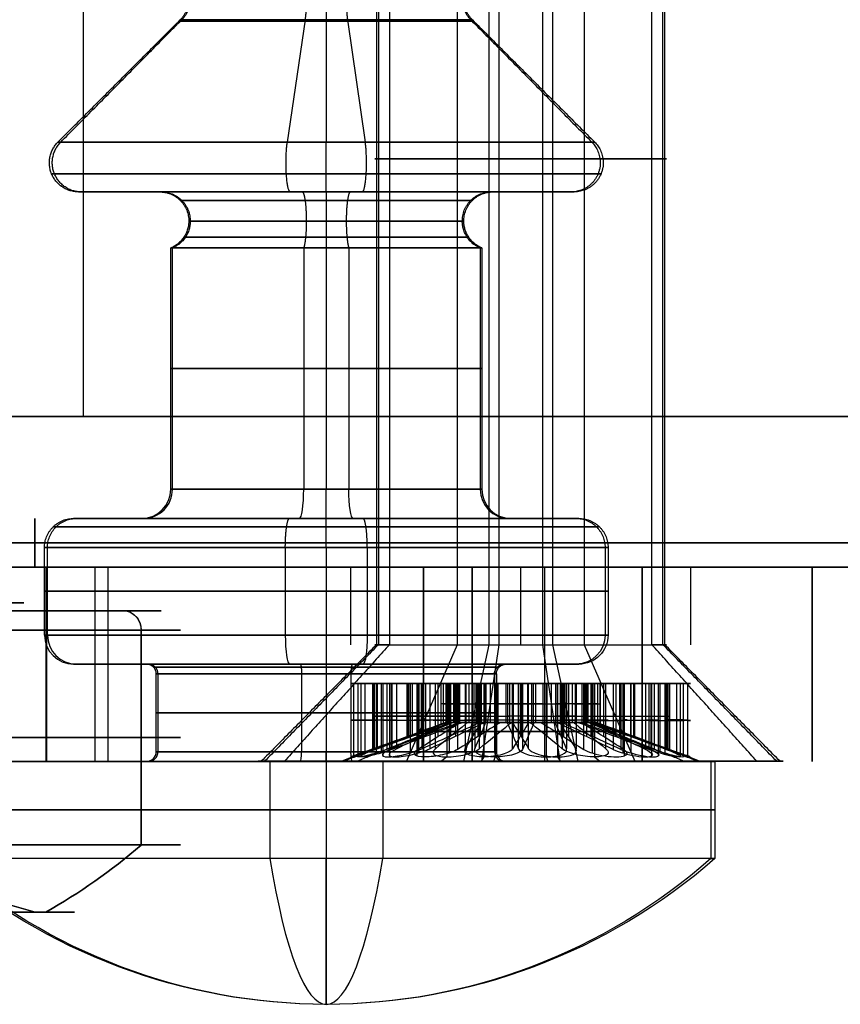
# Model space of a CAD drawing. Header units: millimetres. Extents: x -250 to 250, y -226 to 214.
# Tile 174 of 240: x 37 to 46, y -160 to -150. Entities that reach past the tile are written whole.
import ezdxf

# ---------------------------------------------------------------- set-up
doc = ezdxf.new("R2010")
doc.units = ezdxf.units.MM
doc.layers.add('Livello 01', color=7, linetype='Continuous')

# ---------------------------------------------------------------- blocks, each defined once
blk = doc.blocks.new('MMBLC026')
at = {"layer": 'Livello 01', "color": 251, "true_color": 0x626262}
for p, q in [((2.5, 4), (1.5, 4)), ((2.5, 1.85), (2.5, 4)), ((4.7, 2.9), (3.8, 2.9)), ((10.131, 1.503), (8.872, 2.762)), ((3.5, 1.85), (3.5, 2.6)), ((5, 1.9), (5, 2.6)), ((8.36, 1.715), (8.36, 2.55)), ((3.4, 1.75), (2.6, 1.75)), ((7.783, 1.6), (5.3, 1.6)), ((2.5, 0, -4), (2.5, 0, -1.85)), ((2.5, 0, 1.85), (2.5, 0, 4)), ((3.5, 0, 2.6), (3.5, 0, 1.85)), ((3.5, 0, -1.85), (3.5, 0, -2.6)), ((5, 0, -2.6), (5, 0, -1.9)), ((5, 0, 1.9), (5, 0, 2.6)), ((8.36, 0, 2.55), (8.36, 0, 1.715)), ((8.36, 0, -1.715), (8.36, 0, -2.55)), ((10.131, -1.503), (8.872, -2.762)), ((7.783, -1.6), (5.3, -1.6)), ((8.36, -2.55), (8.36, -1.715)), ((3.4, -1.75), (2.6, -1.75)), ((2.5, -4), (2.5, -1.85)), ((3.5, -2.6), (3.5, -1.85)), ((5, -2.6), (5, -1.9)), ((4.7, -2.9), (3.8, -2.9)), ((2.5, -4), (1.5, -4))]:
    blk.add_line(p, q, dxfattribs=at)
for centre, radius, start, end in [((6.083, 0), 6.083, 138.8879, 180), ((3.8, 2.6), 0.3, 90, 180), ((2.6, 1.85), 0.1, 180, 270), ((5.3, 1.9), 0.3, 180, 270), ((6.083, 0), 6.083, 180, 221.1121)]:
    blk.add_arc(centre, radius, start, end, dxfattribs=at)
at = {"layer": 'Livello 01', "color": 251, "true_color": 0x626262, "extrusion": (1, 0, 0)}
for centre, radius, start, end in [((0, 0, 1.5), 4, 270, 360), ((0, 0, 1.5), 4, 0, 90), ((0, 0, 3.8), 2.9, 270, 90), ((0, 0, 8.872), 2.762, 270, 90), ((0, 0, 3.5), 2.6, 270, 90), ((0, 0, 2.6), 1.75, 270, 90), ((0, 0, 5.3), 1.6, 270, 90), ((0, 0, 3.5), 2.6, 90, 270), ((0, 0, 2.6), 1.75, 90, 270), ((0, 0, 3.8), 2.9, 90, 270), ((0, 0, 5.3), 1.6, 90, 270), ((0, 0, 8.872), 2.762, 90, 270)]:
    blk.add_arc(centre, radius, start, end, dxfattribs=at)
at = {"layer": 'Livello 01', "color": 251, "true_color": 0x626262, "extrusion": (-1, 0, 0)}
for centre, radius, start, end in [((0, 0, -2), 4, 90, 270), ((0, 0, -2.5), 4, 90, 270), ((0, 0, -4.7), 2.9, 90, 270), ((0, 0, -4.25), 2.9, 90, 270), ((0, 0, -2.5), 1.85, 90, 270), ((0, 0, -5), 1.9, 90, 270), ((0, 0, -3), 1.75, 90, 270), ((0, 0, -3.4), 1.75, 90, 270), ((0, 0, -7.783), 1.6, 90, 270), ((0, 0, -6.541), 1.6, 90, 270), ((0, 0, -10.131), 1.503, 90, 270), ((0, 0, -10.115), 1.519, 90, 270), ((0, 0, -8.06), 1.415, 90, 270), ((0, 0, -1.5), 4, 270, 360), ((0, 0, -2), 4, 270, 90), ((0, 0, -2.5), 1.85, 270, 90), ((0, 0, -2.5), 4, 270, 90), ((0, 0, -3), 1.75, 270, 90), ((0, 0, -3.4), 1.75, 270, 90), ((0, 0, -4.25), 2.9, 270, 90), ((0, 0, -5), 1.9, 270, 90), ((0, 0, -6.541), 1.6, 270, 90), ((0, 0, -8.06), 1.415, 270, 90), ((0, 0, -10.115), 1.519, 270, 90), ((0, 0, -1.5), 4, 0, 90), ((0, 0, -4.7), 2.9, 270, 90), ((0, 0, -7.783), 1.6, 270, 90), ((0, 0, -10.131), 1.503, 270, 90)]:
    blk.add_arc(centre, radius, start, end, dxfattribs=at)
at = {"layer": 'Livello 01', "color": 251, "true_color": 0x626262, "extrusion": (0, 1, 0)}
for centre, radius, start, end in [((-6.083, 0), 6.083, 0, 41.1121), ((-6.083, 0), 6.083, 318.8879, 0), ((-3.8, -2.6), 0.3, 270, 0)]:
    blk.add_arc(centre, radius, start, end, dxfattribs=at)
at = {"layer": 'Livello 01', "color": 251, "true_color": 0x626262, "extrusion": (0, -1, 0)}
for centre, radius, start, end in [((2.6, -1.85), 0.1, 90, 180), ((2.6, 1.85), 0.1, 180, 270), ((3.8, 2.6), 0.3, 90, 180), ((5.3, -1.9), 0.3, 90, 180), ((5.3, 1.9), 0.3, 180, 270)]:
    blk.add_arc(centre, radius, start, end, dxfattribs=at)
at = {"layer": 'Livello 01', "color": 251, "true_color": 0x626262, "extrusion": (0, 0, -1)}
for centre, radius, start, end in [((-5.3, -1.9), 0.3, 0, 90), ((-2.6, -1.85), 0.1, 0, 90), ((-3.8, -2.6), 0.3, 270, 0)]:
    blk.add_arc(centre, radius, start, end, dxfattribs=at)
at = {"layer": 'Livello 01', "color": 251, "true_color": 0x626262}
for points, weights, degree in [([(4.7, 2.9), (4.876, 2.9), (5, 2.776), (5, 2.6)], [0.5, 0.402368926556, 0.402368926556, 0.5], 3), ([(8.36, 2.55), (8.36, 2.864), (8.65, 2.984), (8.872, 2.762)], [0.5, 0.294227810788, 0.294227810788, 0.5], 3), ([(4.912, 0, 2.812), (4.912, 5.624, 2.812), (4.912, 5.624, -2.812), (4.912, 0, -2.812)], [0.853553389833, 0.284517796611, 0.284517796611, 0.853553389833], 3), ([(8.545, 0, 2.827), (8.545, 5.654, 2.827), (8.545, 5.654, -2.827), (8.545, 0, -2.827)], [0.691341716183, 0.230447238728, 0.230447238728, 0.691341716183], 3), ([(3.5, 1.85), (3.5, 1.791), (3.459, 1.75), (3.4, 1.75)], [0.5, 0.402368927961, 0.402368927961, 0.5], 3), ([(3.471, 0, 1.779), (3.471, 3.559, 1.779), (3.471, 3.559, -1.779), (3.471, 0, -1.779)], [0.853553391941, 0.284517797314, 0.284517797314, 0.853553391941], 3), ([(8.36, 1.715), (8.36, 1.539), (8.236, 1.415), (8.06, 1.415)], [0.5, 0.402368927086, 0.402368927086, 0.5], 3), ([(8.06, 1.415), (7.935, 1.415), (7.831, 1.484), (7.783, 1.6)], [0.5, 0.443888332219, 0.443888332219, 0.5], 3), ([(7.893, 0, 1.466), (7.893, 2.931, 1.466), (7.893, 2.931, -1.466), (7.893, 0, -1.466)], [0.915832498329, 0.305277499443, 0.305277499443, 0.915832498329], 3), ([(8.272, 0, 1.503), (8.272, 3.006, 1.503), (8.272, 3.006, -1.503), (8.272, 0, -1.503)], [0.853553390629, 0.284517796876, 0.284517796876, 0.853553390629], 3), ([(10.344, 1.415), (10.263, 1.415), (10.188, 1.446), (10.131, 1.503)], [0.5, 0.474626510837, 0.474626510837, 0.5], 3), ([(3.4, 0, -1.75), (3.5, 0, -1.75), (3.5, 0, -1.85)], [1, 0.707106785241, 1], 2), ([(3.4, 0, 1.75), (3.5, 0, 1.75), (3.5, 0, 1.85)], [1, 0.707106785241, 1], 2), ([(3.471, 0, -1.779), (3.471, -3.559, -1.779), (3.471, -3.559, 1.779), (3.471, 0, 1.779)], [0.853553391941, 0.284517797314, 0.284517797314, 0.853553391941], 3), ([(4.7, 0, 2.9), (5, 0, 2.9), (5, 0, 2.6)], [1, 0.707106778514, 1], 2), ([(5, 0, -2.6), (5, 0, -2.9), (4.7, 0, -2.9)], [1, 0.707106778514, 1], 2), ([(4.912, 0, -2.812), (4.912, -5.624, -2.812), (4.912, -5.624, 2.812), (4.912, 0, 2.812)], [0.853553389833, 0.284517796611, 0.284517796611, 0.853553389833], 3), ([(8.06, 0, 1.415), (7.86, 0, 1.415), (7.783, 0, 1.6)], [1, 0.831664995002, 1], 2), ([(7.783, 0, -1.6), (7.86, 0, -1.415), (8.06, 0, -1.415)], [1, 0.831664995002, 1], 2), ([(7.893, 0, -1.466), (7.893, -2.931, -1.466), (7.893, -2.931, 1.466), (7.893, 0, 1.466)], [0.915832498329, 0.305277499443, 0.305277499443, 0.915832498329], 3), ([(8.36, 0, 1.715), (8.36, 0, 1.415), (8.06, 0, 1.415)], [1, 0.707106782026, 1], 2), ([(8.06, 0, -1.415), (8.36, 0, -1.415), (8.36, 0, -1.715)], [1, 0.707106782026, 1], 2), ([(8.272, 0, -1.503), (8.272, -3.006, -1.503), (8.272, -3.006, 1.503), (8.272, 0, 1.503)], [0.853553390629, 0.284517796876, 0.284517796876, 0.853553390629], 3), ([(8.872, 0, -2.762), (8.65, 0, -2.984), (8.36, 0, -2.864), (8.36, 0, -2.55)], [1, 0.588455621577, 0.588455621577, 1], 3), ([(8.545, 0, -2.827), (8.545, -5.654, -2.827), (8.545, -5.654, 2.827), (8.545, 0, 2.827)], [0.691341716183, 0.230447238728, 0.230447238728, 0.691341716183], 3), ([(10.344, 0, 1.415), (10.219, 0, 1.415), (10.131, 0, 1.503)], [1, 0.923879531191, 1], 2), ([(10.131, 0, -1.503), (10.219, 0, -1.415), (10.344, 0, -1.415)], [1, 0.923879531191, 1], 2), ([(8.06, -1.415), (7.935, -1.415), (7.831, -1.484), (7.783, -1.6)], [0.5, 0.443888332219, 0.443888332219, 0.5], 3), ([(8.36, -1.715), (8.36, -1.539), (8.236, -1.415), (8.06, -1.415)], [0.5, 0.402368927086, 0.402368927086, 0.5], 3), ([(10.344, -1.415), (10.263, -1.415), (10.188, -1.446), (10.131, -1.503)], [0.5, 0.474626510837, 0.474626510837, 0.5], 3), ([(3.5, -1.85), (3.5, -1.791), (3.459, -1.75), (3.4, -1.75)], [0.5, 0.402368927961, 0.402368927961, 0.5], 3), ([(4.7, -2.9), (4.876, -2.9), (5, -2.776), (5, -2.6)], [0.5, 0.402368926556, 0.402368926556, 0.5], 3), ([(8.36, -2.55), (8.36, -2.864), (8.65, -2.984), (8.872, -2.762)], [0.5, 0.294227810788, 0.294227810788, 0.5], 3)]:
    blk.add_rational_spline(points, weights, degree=degree, dxfattribs=at)
for points, weights, knots in [([(5, 0, 2.6), (5, 2.6, 2.6), (5, 2.6), (5, 2.6, -2.6), (5, 0, -2.6)], [1, 0.707106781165, 1, 0.707106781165, 1], [-10.4, -10.4, -10.4, -5.2, -5.2, 0, 0, 0]), ([(8.36, 0, -2.55), (8.36, 2.55, -2.55), (8.36, 2.55), (8.36, 2.55, 2.55), (8.36, 0, 2.55)], [1, 0.707106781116, 1, 0.707106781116, 1], [-10.2, -10.2, -10.2, -5.1, -5.1, 0, 0, 0]), ([(3.5, 0, 1.85), (3.5, 1.85, 1.85), (3.5, 1.85), (3.5, 1.85, -1.85), (3.5, 0, -1.85)], [1, 0.707106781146, 1, 0.707106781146, 1], [0, 0, 0, 0.5, 0.5, 1, 1, 1]), ([(8.36, 0, 1.715), (8.36, 1.715, 1.715), (8.36, 1.715), (8.36, 1.715, -1.715), (8.36, 0, -1.715)], [1, 0.707106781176, 1, 0.707106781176, 1], [0, 0, 0, 0.5, 0.5, 1, 1, 1]), ([(3.5, 0, -1.85), (3.5, -1.85, -1.85), (3.5, -1.85), (3.5, -1.85, 1.85), (3.5, 0, 1.85)], [1, 0.707106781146, 1, 0.707106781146, 1], [0, 0, 0, 0.5, 0.5, 1, 1, 1]), ([(8.36, 0, 2.55), (8.36, 0, 2.75), (8.545, 0, 2.827), (8.73, 0, 2.904), (8.872, 0, 2.762)], [1, 0.831469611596, 1, 0.831469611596, 1], [0, 0, 0, 0.5, 0.5, 1, 1, 1]), ([(8.36, 0, 2.55), (8.36, -2.55, 2.55), (8.36, -2.55), (8.36, -2.55, -2.55), (8.36, 0, -2.55)], [1, 0.707106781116, 1, 0.707106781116, 1], [-10.2, -10.2, -10.2, -5.1, -5.1, 0, 0, 0]), ([(8.36, 0, -1.715), (8.36, -1.715, -1.715), (8.36, -1.715), (8.36, -1.715, 1.715), (8.36, 0, 1.715)], [1, 0.707106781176, 1, 0.707106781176, 1], [0, 0, 0, 0.5, 0.5, 1, 1, 1]), ([(5, 0, -2.6), (5, -2.6, -2.6), (5, -2.6), (5, -2.6, 2.6), (5, 0, 2.6)], [1, 0.707106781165, 1, 0.707106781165, 1], [-10.4, -10.4, -10.4, -5.2, -5.2, 0, 0, 0])]:
    blk.add_rational_spline(points, weights, degree=2, knots=knots, dxfattribs=at)
for points in [[(2.5, 0, -4), (1.5, 0, -4)], [(3.4, 0, -1.75), (2.6, 0, -1.75)], [(2.6, 0, 1.75), (3.4, 0, 1.75)], [(3.8, 0, 2.9), (4.7, 0, 2.9)], [(4.7, 0, -2.9), (3.8, 0, -2.9)], [(5.3, 0, 1.6), (7.783, 0, 1.6)], [(7.783, 0, -1.6), (5.3, 0, -1.6)], [(8.872, 0, 2.762), (10.131, 0, 1.503)], [(10.131, 0, -1.503), (8.872, 0, -2.762)]]:
    blk.add_open_spline(points, degree=1, dxfattribs=at)
blk = doc.blocks.new('MCP139A01_04_configurazione K-ARRAY')
at = {"layer": 'Livello 01', "color": 254, "true_color": 0xcad1ee}
for p, q in [((55.7, 104.75), (55.7, 104.75, 0.8)), ((55.7, 101.25), (55.7, 101.25, 0.8)), ((57.7, 97), (57.7, 97, 2)), ((57.7, 92.5), (57.7, 92.5, 2)), ((57.7, 25), (57.7, 25, 2)), ((57.7, 20.5), (57.7, 20.5, 2)), ((55.7, 10.75), (55.7, 10.75, 0.8)), ((55.7, 7.25), (55.7, 7.25, 0.8)), ((79.2, 0), (0.843, 0)), ((54.45, -9.7), (54.45, -9.7, 2)), ((56.7, -28.2, 2), (56.7, -28.2)), ((56.7, -70.2, 2), (56.7, -70.2)), ((54.45, -88.7, 2), (54.45, -88.7)), ((55.7, -101.25), (55.7, -101.25, 0.8)), ((55.7, -104.75), (55.7, -104.75, 0.8))]:
    blk.add_line(p, q, dxfattribs=at)
for centre, radius, start, end in [((55.7, 103), 1.75, 0, 180), ((55.7, 103), 1.75, 180, 0), ((21.7, 58.75), 39, 4.4691, 175.5309), ((57.7, 94.75), 2.25, 360, 180), ((57.7, 94.75), 2.25, 180, 0), ((60.083, 61.75), 0.5, 270, 0), ((60.083, 61.75), 0.5, 0, 4.4691), ((60.083, 55.75), 0.5, 0, 90), ((60.083, 55.75), 0.5, 355.5309, 0), ((21.7, 58.75), 39, 184.4691, 355.5309), ((57.7, 22.75), 2.25, 360, 180), ((57.7, 22.75), 2.25, 180, 0), ((55.7, 9), 1.75, 0, 180), ((55.7, 9), 1.75, 180, 0), ((56.2, -10.2), 0.5, 360, 90), ((56.2, -46.2), 0.5, 270, 0), ((56.2, -52.2), 0.5, 0, 90), ((56.2, -88.2), 0.5, 270, 0), ((55.7, -103), 1.75, 0, 180), ((55.7, -103), 1.75, 180, 0)]:
    blk.add_arc(centre, radius, start, end, dxfattribs=at)
at = {"layer": 'Livello 01', "color": 254, "true_color": 0xcad1ee, "extrusion": (0, 0, -1)}
for centre, start, end in [((-52.7, -9.2), 270, 0), ((-52.7, -89.2), 0, 90)]:
    blk.add_arc(centre, 0.5, start, end, dxfattribs=at)
at = {"layer": 'Livello 01', "color": 254, "true_color": 0xcad1ee}
for points in [[(-69.2, 125), (69.2, 125)], [(53.95, 103, 0.8), (53.95, 103)], [(57.45, 103), (57.45, 103, 0.8)], [(55.45, 94.75, 2), (55.45, 94.75)], [(59.95, 94.75), (59.95, 94.75, 2)], [(60.581, 61.789), (60.581, 61.789, 2)], [(60.583, 61.75, 2), (60.583, 61.75)], [(36.907, 61.25), (60.083, 61.25)], [(60.083, 61.25), (60.083, 61.25, 2)], [(60.083, 56.25), (36.907, 56.25)], [(60.083, 56.25), (60.083, 56.25, 2)], [(60.583, 55.75, 2), (60.583, 55.75)], [(60.581, 55.711), (60.581, 55.711, 2)], [(55.45, 22.75, 2), (55.45, 22.75)], [(59.95, 22.75), (59.95, 22.75, 2)], [(53.95, 9, 0.8), (53.95, 9)], [(57.45, 9), (57.45, 9, 0.8)], [(56.2, -9.7), (52.7, -9.7)], [(52.7, -9.7), (52.7, -9.7, 2)], [(56.2, -9.7, 2), (56.2, -9.7)], [(56.7, -46.2), (56.7, -10.2)], [(56.7, -10.2), (56.7, -10.2, 2)], [(56.7, -46.2, 2), (56.7, -46.2)], [(13.2, -46.7), (56.2, -46.7)], [(56.2, -46.7), (56.2, -46.7, 2)], [(56.2, -51.7), (13.2, -51.7)], [(56.2, -51.7, 2), (56.2, -51.7)], [(56.7, -88.2), (56.7, -52.2)], [(56.7, -52.2), (56.7, -52.2, 2)], [(56.7, -88.2, 2), (56.7, -88.2)], [(52.7, -88.7), (56.2, -88.7)], [(52.7, -88.7, 2), (52.7, -88.7)], [(56.2, -88.7), (56.2, -88.7, 2)], [(53.95, -103, 0.8), (53.95, -103)], [(57.45, -103), (57.45, -103, 0.8)], [(69.2, -125), (-69.2, -125)]]:
    blk.add_open_spline(points, degree=1, dxfattribs=at)
blk = doc.blocks.new('MCP139A13_02')
at = {"layer": 'Livello 01', "color": 251, "true_color": 0x706969}
for p, q in [((20.409, -42.032), (39.591, -27.996)), ((39, -58.843), (21, -58.843)), ((-13.038, -158), (39, -158))]:
    blk.add_line(p, q, dxfattribs=at)
blk.add_arc((0, 0), 45, 27.266, 162.6586, dxfattribs=at)
for points in [[(39, -58.843, 0.25), (39, -58.843, -0.25)], [(39, -158, -0.25), (39, -158, 0.25)]]:
    blk.add_open_spline(points, degree=1, dxfattribs=at)
blk = doc.blocks.new('MCA139A01_04_MCA139A01VBS_05')
at = {"layer": 'Livello 01', "rotation": 360}
for name, p in [('MCP139A01_04_configurazione K-ARRAY', (0, 0)), ('MCP139A13_02', (21.7, 58.75, -0.25))]:
    blk.add_blockref(name, p, dxfattribs=at)
blk = doc.blocks.new('VTM03X10STIN0')
at = {"layer": 'Livello 01', "color": 253, "true_color": 0x999999}
for p, q in [((-3.375, -16.355), (-4.2, -16.355)), ((-1.5, -16.4, -1.75), (-1.5, -16.355, -1.875)), ((-1.5, -17.555, 1.5), (-1.5, -16.355, 2.7)), ((-1.5, -17.555, -1.5), (-1.5, -16.355, -2.7)), ((-1.5, -16.355, -2.7), (-1.5, -16.355, -1.875)), ((-1.5, -16.355, 1.875), (-1.5, -16.355, 2.7)), ((-1.5, -16.4, 1.75), (-1.5, -16.355, 1.875)), ((-1.5, -17.155, -1.75), (-1.5, -16.4, -1.75)), ((-1.5, -17.155, 1.75), (-1.5, -16.4, 1.75)), ((0.049, -17.155, -0.75), (0.049, -16.411, -0.75)), ((0.05, -17.155, 0.75), (0.05, -16.411, 0.75)), ((1.2, -16.355), (0.375, -16.355)), ((-2.799, -17.155, 1.001), (-2.799, -16.441, 1.001)), ((-2.799, -17.155, -1.001), (-2.799, -16.441, -1.001)), ((-0.201, -17.155, 1.001), (-0.201, -16.44, 1.001)), ((-0.201, -17.155, -1), (-0.201, -16.441, -1)), ((-2.621, -17.155, -0.359), (-2.621, -16.609, -0.359)), ((-2.621, -17.155, 0.359), (-2.621, -16.609, 0.359)), ((-2.371, -17.155, -0.792), (-2.371, -16.609, -0.792)), ((-2.371, -17.155, 0.792), (-2.371, -16.609, 0.792)), ((-1.75, -17.155, -1.14), (-1.75, -16.613, -1.14)), ((-1.75, -17.155, 1.14), (-1.75, -16.613, 1.14)), ((-1.25, -17.155, -1.14), (-1.25, -16.613, -1.14)), ((-1.25, -17.155, 1.14), (-1.25, -16.613, 1.14)), ((-0.638, -17.155, -0.786), (-0.638, -16.613, -0.786)), ((-0.629, -17.155, 0.792), (-0.629, -16.609, 0.792)), ((-0.388, -17.155, -0.353), (-0.388, -16.613, -0.353)), ((-0.379, -17.155, 0.359), (-0.379, -16.609, 0.359)), ((-2.942, -16.816, -0.544), (-2.3, -16.816, -0.173)), ((-2.942, -16.816, 0.544), (-2.3, -16.816, 0.173)), ((-2.692, -16.816, -0.977), (-2.05, -16.816, -0.606)), ((-2.692, -16.816, 0.977), (-2.05, -16.816, 0.606)), ((-2.2, -16.755), (-2.276, -16.755)), ((-2.238, -16.755, -0.117), (-2.238, -16.755, 0.117)), ((-2.2, -17.155), (-2.2, -16.755)), ((-1.95, -17.155, -0.579), (-1.95, -16.755, -0.579)), ((-1.95, -17.155, 0.579), (-1.95, -16.755, 0.579)), ((-1.799, -16.755, 0.648), (-1.927, -16.755, 0.648)), ((-1.799, -16.755, -0.648), (-1.927, -16.755, -0.648)), ((-1.881, -16.755, 0.592), (-1.881, -16.755, 0.676)), ((-1.881, -16.755, -0.676), (-1.881, -16.755, -0.592)), ((-1.073, -16.755, 0.648), (-1.201, -16.755, 0.648)), ((-1.073, -16.755, -0.648), (-1.201, -16.755, -0.648)), ((-1.119, -16.755, 0.592), (-1.119, -16.755, 0.676)), ((-1.119, -16.755, -0.676), (-1.119, -16.755, -0.592)), ((-1.05, -17.155, -0.579), (-1.05, -16.755, -0.579)), ((-1.05, -17.155, 0.579), (-1.05, -16.755, 0.579)), ((-0.95, -16.816, 0.606), (-0.308, -16.816, 0.977)), ((-0.724, -16.755), (-0.8, -16.755)), ((-0.762, -16.755, -0.117), (-0.762, -16.755, 0.117)), ((-0.7, -16.816, 0.173), (-0.058, -16.816, 0.544)), ((-1.75, -16.819, -1.5), (-1.75, -16.819, -0.779)), ((-1.75, -16.819, 0.779), (-1.75, -16.819, 1.5)), ((-1.25, -16.819, -1.5), (-1.25, -16.819, -0.779)), ((-1.25, -16.819, 0.779), (-1.25, -16.819, 1.5)), ((-0.95, -16.819, -0.606), (-0.326, -16.819, -0.967)), ((-0.7, -16.819, -0.173), (-0.076, -16.819, -0.533)), ((-2.2, -17.155), (-0.8, -17.155)), ((-1.455, -17.155, -1.746), (-1.455, -17.155, 1.746)), ((-1.5, -27.555, 1.5), (-1.5, -17.555, 1.5)), ((-1.5, -27.555, -1.5), (-1.5, -17.555, -1.5))]:
    blk.add_line(p, q, dxfattribs=at)
at = {"layer": 'Livello 01', "color": 253, "true_color": 0x999999, "extrusion": (0, -1, 0)}
for centre, radius, start, end in [((-1.5, 0, 16.355), 2.7, 0, 180), ((-1.5, 0, 16.355), 2.7, 180, 0), ((-1.5, 0, 16.355), 1.875, 180, 0), ((-1.5, 0, 16.355), 1.875, 0, 180), ((-1.95, -0.779, 16.755), 0.2, 13.5005, 106.4995), ((-0.6, 0, 16.755), 0.2, 180, 226.4995), ((-2.4, 0, 17.155), 0.2, 300, 60), ((-1.95, -0.779, 17.155), 0.2, 360, 120), ((-1.95, 0.779, 17.155), 0.2, 240, 360), ((-1.05, -0.779, 17.155), 0.2, 60, 180), ((-1.05, 0.779, 17.155), 0.2, 180, 300), ((-0.6, 0, 17.155), 0.2, 120, 180), ((-1.5, 0, 17.555), 1.5, 0, 180)]:
    blk.add_arc(centre, radius, start, end, dxfattribs=at)
at = {"layer": 'Livello 01', "color": 253, "true_color": 0x999999, "extrusion": (0, 1, 0)}
for centre, radius, start, end in [((1.5, 0, -16.662), 1.031, 344.027, 0), ((1.5, 0, -16.662), 1.031, 0, 15.973), ((1.5, 0, -16.662), 1.031, 284.027, 315.973), ((1.5, 0, -16.662), 1.031, 44.027, 75.973), ((1.5, 0, -16.662), 1.031, 224.027, 255.973), ((1.5, 0, -16.662), 1.031, 104.027, 135.973), ((1.5, 0, -16.662), 1.031, 180, 195.973), ((1.5, 0, -16.662), 1.031, 164.027, 180), ((2.799, 0.75, -16.776), 0.251, 0, 115.203), ((2.799, -0.75, -16.776), 0.251, 244.797, 0), ((2.799, -0.75, -16.783), 0.251, 0, 55.203), ((2.799, 0.75, -16.783), 0.251, 304.797, 0), ((1.5, 0, -16.755), 0.776, 349.2253, 0), ((1.5, 0, -16.755), 0.776, 0, 10.7747), ((2.4, 0, -16.755), 0.2, 133.5005, 226.4995), ((1.5, 0, -16.755), 0.776, 289.2253, 310.7747), ((1.5, 0, -16.755), 0.776, 49.2253, 70.7747), ((1.95, 0.779, -16.755), 0.2, 193.5005, 286.4995), ((1.5, -1.5, -16.778), 0.25, 180, 0), ((1.5, 1.5, -16.778), 0.25, 0, 180), ((1.5, 0, -16.755), 0.776, 229.2253, 250.7747), ((1.5, 0, -16.755), 0.776, 109.2253, 130.7747), ((1.05, -0.779, -16.755), 0.2, 13.5005, 106.4995), ((1.05, 0.779, -16.755), 0.2, 253.5005, 346.4995), ((0.6, 0, -16.755), 0.2, 360, 46.4995), ((1.5, 0, -16.755), 0.776, 180, 190.7747), ((1.5, 0, -16.755), 0.776, 169.2253, 180), ((0.201, -0.75, -16.778), 0.25, 120, 300), ((0.201, 0.75, -16.777), 0.251, 64.797, 235.203), ((2.4, 0, -16.947), 0.2, 120, 240), ((1.95, -0.779, -16.947), 0.2, 60, 180), ((1.95, 0.779, -16.947), 0.2, 180, 300), ((1.05, -0.779, -16.947), 0.2, 0, 120), ((1.05, 0.779, -16.947), 0.2, 240, 0), ((0.6, 0, -16.947), 0.2, 300, 0), ((0.6, 0, -16.947), 0.2, 0, 60), ((2.799, 0.75, -17.155), 0.251, 0, 115.203), ((2.799, -0.75, -17.155), 0.251, 360, 55.203), ((2.799, -0.75, -17.155), 0.251, 244.797, 0), ((2.799, 0.75, -17.155), 0.251, 304.797, 360), ((1.5, -1.5, -17.155), 0.25, 180, 360), ((1.5, 1.5, -17.155), 0.25, 360, 180), ((0.6, 0, -17.155), 0.2, 300, 0), ((0.201, -0.75, -17.155), 0.25, 120, 300), ((0.201, 0.75, -17.155), 0.251, 64.797, 235.203), ((1.5, 0, -17.555), 1.5, 180, 0), ((1.5, 0, -22.555), 1.5, 0, 180), ((1.5, 0, -22.555), 1.5, 180, 0)]:
    blk.add_arc(centre, radius, start, end, dxfattribs=at)
at = {"layer": 'Livello 01', "color": 253, "true_color": 0x999999}
for points, degree in [([(-4.2, -16.355), (-3, -17.555)], 1), ([(-2.276, -16.755), (-3.375, -16.355)], 1), ([(-3.05, -16.411, 0.75), (-3.05, -17.155, 0.75)], 1), ([(-3.05, -16.411, -0.75), (-3.05, -17.155, -0.75)], 1), ([(-2.942, -16.476, -0.544), (-3.007, -16.448, -0.589), (-3.05, -16.424, -0.667), (-3.05, -16.411, -0.75)], 3), ([(-2.942, -16.476, 0.544), (-3.008, -16.448, 0.589), (-3.05, -16.424, 0.668), (-3.05, -16.411, 0.75)], 3), ([(0.375, -16.355), (-0.724, -16.755)], 1), ([(0, -17.555), (1.2, -16.355)], 1), ([(-2.942, -17.155, -0.544), (-2.942, -16.476, -0.544)], 1), ([(-2.942, -16.476, -0.544), (-2.728, -16.565, -0.421), (-2.515, -16.654, -0.297), (-2.3, -16.739, -0.173)], 3), ([(-2.3, -16.739, 0.173), (-2.515, -16.654, 0.297), (-2.728, -16.565, 0.421), (-2.942, -16.476, 0.544)], 3), ([(-2.942, -16.476, 0.544), (-2.942, -17.155, 0.544)], 1), ([(-2.692, -17.155, 0.977), (-2.692, -16.476, 0.977)], 1), ([(-2.05, -16.739, -0.606), (-2.265, -16.654, -0.73), (-2.478, -16.565, -0.854), (-2.692, -16.476, -0.977)], 3), ([(-2.692, -16.476, -0.977), (-2.692, -17.155, -0.977)], 1), ([(-2.692, -16.476, 0.977), (-2.478, -16.565, 0.854), (-2.265, -16.654, 0.73), (-2.05, -16.739, 0.606)], 3), ([(-1.75, -17.155, -1.5), (-1.75, -16.484, -1.5)], 1), ([(-1.75, -16.484, -1.5), (-1.75, -16.57, -1.26), (-1.75, -16.656, -1.02), (-1.75, -16.739, -0.779)], 3), ([(-1.75, -16.739, 0.779), (-1.75, -16.656, 1.02), (-1.75, -16.57, 1.26), (-1.75, -16.484, 1.5)], 3), ([(-1.75, -16.484, 1.5), (-1.75, -17.155, 1.5)], 1), ([(-1.25, -16.739, -0.779), (-1.25, -16.656, -1.02), (-1.25, -16.57, -1.26), (-1.25, -16.484, -1.5)], 3), ([(-1.25, -16.484, -1.5), (-1.25, -17.155, -1.5)], 1), ([(-1.25, -17.155, 1.5), (-1.25, -16.484, 1.5)], 1), ([(-1.25, -16.484, 1.5), (-1.25, -16.57, 1.26), (-1.25, -16.656, 1.02), (-1.25, -16.739, 0.779)], 3), ([(-0.95, -16.739, 0.606), (-0.735, -16.654, 0.73), (-0.522, -16.565, 0.854), (-0.308, -16.476, 0.977)], 3), ([(-0.326, -16.484, -0.967), (-0.534, -16.57, -0.847), (-0.741, -16.656, -0.727), (-0.95, -16.739, -0.606)], 3), ([(-0.058, -16.476, 0.544), (-0.272, -16.565, 0.421), (-0.485, -16.654, 0.297), (-0.7, -16.739, 0.173)], 3), ([(-0.7, -16.739, -0.173), (-0.491, -16.656, -0.294), (-0.284, -16.57, -0.414), (-0.076, -16.484, -0.533)], 3), ([(-0.326, -17.155, -0.967), (-0.326, -16.484, -0.967)], 1), ([(-0.308, -17.155, 0.977), (-0.308, -16.476, 0.977)], 1), ([(-0.076, -16.484, -0.533), (-0.076, -17.155, -0.533)], 1), ([(-0.058, -17.155, 0.544), (-0.058, -16.476, 0.544)], 1), ([(-2.3, -16.739, -0.173), (-2.286, -16.745, -0.165), (-2.274, -16.75, -0.156), (-2.262, -16.755, -0.145)], 3), ([(-2.262, -16.755, 0.145), (-2.274, -16.75, 0.156), (-2.286, -16.745, 0.165), (-2.3, -16.739, 0.173)], 3), ([(-2.3, -16.739, 0.173), (-2.3, -17.155, 0.173)], 1), ([(-2.3, -17.155, -0.173), (-2.3, -16.739, -0.173)], 1), ([(-2.007, -16.755, -0.588), (-2.022, -16.75, -0.592), (-2.036, -16.745, -0.598), (-2.05, -16.739, -0.606)], 3), ([(-2.05, -16.739, 0.606), (-2.036, -16.745, 0.598), (-2.022, -16.75, 0.592), (-2.007, -16.755, 0.588)], 3), ([(-2.05, -16.739, -0.606), (-2.05, -17.155, -0.606)], 1), ([(-2.05, -17.155, 0.606), (-2.05, -16.739, 0.606)], 1), ([(-1.75, -16.739, -0.779), (-1.75, -16.745, -0.764), (-1.752, -16.75, -0.748), (-1.756, -16.755, -0.733)], 3), ([(-1.756, -16.755, 0.733), (-1.752, -16.75, 0.748), (-1.75, -16.745, 0.764), (-1.75, -16.739, 0.779)], 3), ([(-1.75, -17.155, -0.779), (-1.75, -16.739, -0.779)], 1), ([(-1.75, -16.739, 0.779), (-1.75, -17.155, 0.779)], 1), ([(-1.244, -16.755, -0.733), (-1.248, -16.75, -0.748), (-1.25, -16.745, -0.764), (-1.25, -16.739, -0.779)], 3), ([(-1.25, -16.739, 0.779), (-1.25, -16.745, 0.764), (-1.248, -16.75, 0.748), (-1.244, -16.755, 0.733)], 3), ([(-1.25, -16.739, -0.779), (-1.25, -17.155, -0.779)], 1), ([(-1.25, -16.739, 0.779), (-1.25, -17.155, 0.779)], 1), ([(-0.95, -16.739, -0.606), (-0.964, -16.745, -0.598), (-0.978, -16.75, -0.592), (-0.993, -16.755, -0.588)], 3), ([(-0.993, -16.755, 0.588), (-0.978, -16.75, 0.592), (-0.964, -16.745, 0.598), (-0.95, -16.739, 0.606)], 3), ([(-0.95, -17.155, -0.606), (-0.95, -16.739, -0.606)], 1), ([(-0.95, -16.739, 0.606), (-0.95, -17.155, 0.606)], 1), ([(-0.8, -17.155), (-0.8, -16.755)], 1), ([(-0.738, -16.755, -0.145), (-0.726, -16.75, -0.156), (-0.714, -16.745, -0.165), (-0.7, -16.739, -0.173)], 3), ([(-0.7, -16.739, 0.173), (-0.714, -16.745, 0.165), (-0.726, -16.75, 0.156), (-0.738, -16.755, 0.145)], 3), ([(-0.7, -16.739, -0.173), (-0.7, -17.155, -0.173)], 1), ([(-0.7, -16.739, 0.173), (-0.7, -17.155, 0.173)], 1), ([(-2.942, -17.155, -0.544), (-2.3, -17.155, -0.173)], 1), ([(-2.3, -17.155, 0.173), (-2.942, -17.155, 0.544)], 1), ([(-2.05, -17.155, -0.606), (-2.692, -17.155, -0.977)], 1), ([(-2.692, -17.155, 0.977), (-2.05, -17.155, 0.606)], 1), ([(-1.75, -17.155, -1.5), (-1.75, -17.155, -0.779)], 1), ([(-1.75, -17.155, 0.779), (-1.75, -17.155, 1.5)], 1), ([(-1.25, -17.155, -0.779), (-1.25, -17.155, -1.5)], 1), ([(-1.25, -17.155, 1.5), (-1.25, -17.155, 0.779)], 1), ([(-0.326, -17.155, -0.967), (-0.95, -17.155, -0.606)], 1), ([(-0.95, -17.155, 0.606), (-0.308, -17.155, 0.977)], 1), ([(-0.058, -17.155, 0.544), (-0.7, -17.155, 0.173)], 1), ([(-0.7, -17.155, -0.173), (-0.076, -17.155, -0.533)], 1), ([(-3, -17.555), (-3, -27.555)], 1), ([(0, -27.555), (0, -17.555)], 1)]:
    blk.add_open_spline(points, degree=degree, dxfattribs=at)
for points, knots in [([(-2.692, -16.476, -0.977), (-2.766, -16.448, -1.012), (-2.857, -16.423, -1.008), (-3.002, -16.397, -0.92), (-3.05, -16.397, -0.835), (-3.05, -16.411, -0.75)], [-0.536405, -0.536405, -0.536405, -0.536405, -0.2682025, -0.2682025, 0, 0, 0, 0]), ([(-2.692, -16.476, 0.977), (-2.766, -16.448, 1.012), (-2.858, -16.422, 1.008), (-3.003, -16.397, 0.92), (-3.05, -16.397, 0.834), (-3.05, -16.411, 0.75)], [0, 0, 0, 0, 0.2681557, 0.2681557, 0.5363114, 0.5363114, 0.5363114, 0.5363114]), ([(-1.25, -16.484, -1.5), (-1.25, -16.461, -1.564), (-1.275, -16.44, -1.627), (-1.366, -16.409, -1.721), (-1.433, -16.4, -1.75), (-1.567, -16.4, -1.75), (-1.633, -16.409, -1.722), (-1.725, -16.44, -1.627), (-1.75, -16.461, -1.564), (-1.75, -16.484, -1.5)], [-0.8278439, -0.8278439, -0.8278439, -0.8278439, -0.6208829, -0.6208829, -0.4139219, -0.4139219, -0.206961, -0.206961, 0, 0, 0, 0]), ([(-1.75, -16.484, 1.5), (-1.75, -16.461, 1.564), (-1.725, -16.44, 1.627), (-1.634, -16.409, 1.721), (-1.567, -16.4, 1.75), (-1.433, -16.4, 1.75), (-1.367, -16.409, 1.722), (-1.275, -16.44, 1.627), (-1.25, -16.461, 1.564), (-1.25, -16.484, 1.5)], [-0.8278439, -0.8278439, -0.8278439, -0.8278439, -0.6208829, -0.6208829, -0.4139219, -0.4139219, -0.206961, -0.206961, 0, 0, 0, 0]), ([(-0.076, -16.484, -0.533), (-0.021, -16.461, -0.565), (0.022, -16.44, -0.619), (0.057, -16.409, -0.745), (0.049, -16.4, -0.817), (-0.018, -16.4, -0.933), (-0.075, -16.409, -0.976), (-0.204, -16.44, -1.009), (-0.271, -16.461, -0.998), (-0.326, -16.484, -0.967)], [-0.8278413, -0.8278413, -0.8278413, -0.8278413, -0.620881, -0.620881, -0.4139207, -0.4139207, -0.2069603, -0.2069603, 0, 0, 0, 0]), ([(-0.308, -16.476, 0.977), (-0.253, -16.455, 1.003), (-0.189, -16.436, 1.008), (-0.069, -16.408, 0.972), (-0.016, -16.4, 0.931), (0.048, -16.4, 0.821), (0.057, -16.408, 0.753), (0.029, -16.435, 0.632), (-0.008, -16.455, 0.579), (-0.058, -16.476, 0.544)], [-0.7830902, -0.7830902, -0.7830902, -0.7830902, -0.5873177, -0.5873177, -0.3915451, -0.3915451, -0.1957726, -0.1957726, 0, 0, 0, 0])]:
    blk.add_open_spline(points, degree=3, knots=knots, dxfattribs=at)
blk = doc.blocks.new('MCP141A19_02')
at = {"layer": 'Livello 01', "color": 253, "true_color": 0x999999}
for centre, start, end in [((-63.2, 120.5), 360, 180), ((-63.2, 120.5), 180, 0), ((-63.2, -120.5), 0, 180), ((-63.2, -120.5), 180, 0)]:
    blk.add_arc(centre, 3, start, end, dxfattribs=at)
for points in [[(-100, 132), (100, 132)], [(-60.2, 120.5), (-60.2, 120.5, 12)], [(67.5, 113.5), (-67.5, 113.5)], [(-67.5, -113.5), (67.5, -113.5)], [(-60.2, -120.5), (-60.2, -120.5, 12)], [(100, -173.5), (-100, -173.5)]]:
    blk.add_open_spline(points, degree=1, dxfattribs=at)
blk = doc.blocks.new('VTM04X20BTIN0')
at = {"layer": 'Livello 01', "color": 250, "true_color": 0x333333}
for p, q in [((2.55, 0), (3.8, 0)), ((2.787, 0, 3.1), (2.908, 0, 3.1)), ((-3.8, 0), (-2.55, 0)), ((-2.908, 0, 3.1), (-2.787, 0, 3.1))]:
    blk.add_line(p, q, dxfattribs=at)
for centre, radius, start, end in [((0, 0, 0.2), 4, 0, 180), ((0, 0, 2.41), 4, 90, 180), ((0, 0, 1.305), 4, 0, 180), ((0, 0), 3.8, 0, 180), ((0, 0), 2.55, 0, 180), ((0, 0, 0.2), 4, 180, 0), ((0, 0, 1.305), 4, 180, 0), ((0, 0), 3.8, 180, 0), ((0, 0, 2.41), 4, 180, 270)]:
    blk.add_arc(centre, radius, start, end, dxfattribs=at)
at = {"layer": 'Livello 01', "color": 250, "true_color": 0x333333, "extrusion": (0, 0, -1)}
for centre, radius, start, end in [((0, 0, -2.41), 4, 90, 180), ((0, 0, -3.1), 2.908, 270, 90), ((0, 0, -3.1), 2.908, 90, 270), ((0, 0, -3.1), 2.787, 360, 180), ((0, 0), 2.55, 360, 180), ((0, 0, 0.082), 2.388, 360, 180), ((0, 0, -3.1), 2.787, 180, 360), ((0, 0, -2.41), 4, 180, 270)]:
    blk.add_arc(centre, radius, start, end, dxfattribs=at)
at = {"layer": 'Livello 01', "color": 250, "true_color": 0x333333, "extrusion": (0, -1, 0)}
for centre, radius, start, end in [((0, -2.713), 6.5, 116.5761, 127.9799), ((0, -2.713), 6.5, 52.0201, 63.4239), ((3.8, 0.2), 0.2, 270, 360)]:
    blk.add_arc(centre, radius, start, end, dxfattribs=at)
at = {"layer": 'Livello 01', "color": 250, "true_color": 0x333333, "extrusion": (0, 1, 0)}
blk.add_arc((3.8, 0.2), 0.2, 270, 0, dxfattribs=at)
at = {"layer": 'Livello 01', "color": 250, "true_color": 0x333333}
for points in [[(1.935, 0, 2.881), (2.787, 0, 3.1)], [(4, 0, 2.41), (4, 0, 0.2)], [(-4, 0, 0.2), (-4, 0, 2.41)], [(-2.787, 0, 3.1), (-1.935, 0, 2.881)]]:
    blk.add_open_spline(points, degree=1, dxfattribs=at)

msp = doc.modelspace()

# ---------------------------------------------------------------- block references
at = {"layer": 'Livello 01', "extrusion": (-0.989388, -4.44921e-16, 0.145299), "rotation": 180}
msp.add_blockref('MMBLC026', (160.02, 140.135, -20.152), dxfattribs=at)
at = {"layer": 'Livello 01', "extrusion": (-1, -4.4539e-16, 2.50405e-17), "rotation": 180}
msp.add_blockref('MMBLC026', (160.02, 63.72, -40.3), dxfattribs=at)
at = {"layer": 'Livello 01', "extrusion": (5.50078e-17, -1, 1.82424e-16), "rotation": 206.0547282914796}
msp.add_blockref('VTM04X20BTIN0', (34.8, 278.97, 155.97), dxfattribs=at)
at = {"layer": 'Livello 01', "extrusion": (5.50078e-17, -1, -2.48939e-16), "rotation": 333.9452717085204}
msp.add_blockref('VTM04X20BTIN0', (34.8, 37.97, 155.97), dxfattribs=at)
at = {"layer": 'Livello 01', "extrusion": (-2.22045e-16, 1, 3.32574e-17), "rotation": 180}
msp.add_blockref('MCP141A19_02', (-98, 158.47, -153.97), dxfattribs=at)
at = {"layer": 'Livello 01', "extrusion": (4.996e-16, -1, -3.32574e-17), "rotation": 180}
msp.add_blockref('MCA139A01_04_MCA139A01VBS_05', (98, 158.47, 155.52), dxfattribs=at)
at = {"layer": 'Livello 01', "extrusion": (-0.217443, -2.00864e-16, 0.976073), "rotation": 269.9999999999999}
msp.add_blockref('VTM03X10STIN0', (173.874, 72.289, 136.695), dxfattribs=at)
at = {"layer": 'Livello 01', "extrusion": (0.434869, 1.87313e-16, 0.900494), "rotation": 90}
msp.add_blockref('VTM03X10STIN0', (-173.874, 77.114, 253.847), dxfattribs=at)
at = {"layer": 'Livello 01', "extrusion": (-0.149314, -1.68028e-16, 0.98879), "rotation": 269.9999999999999}
msp.add_blockref('VTM03X10STIN0', (173.874, 48.608, 48.532), dxfattribs=at)

doc.saveas('drawing.dxf')
